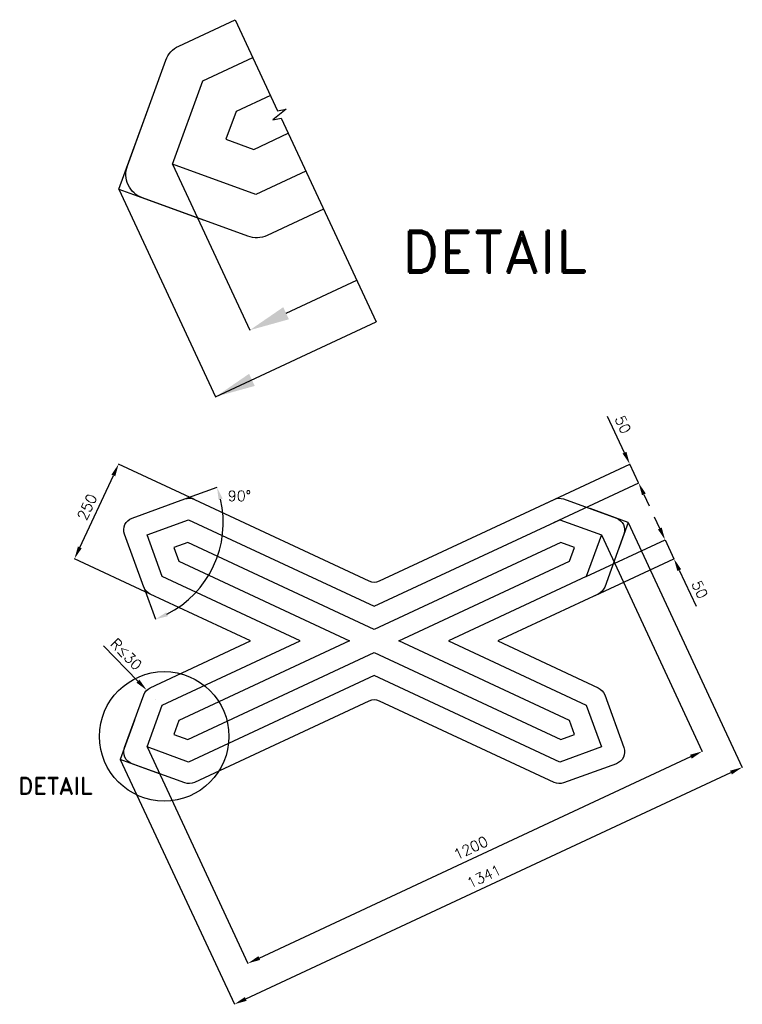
# Model space of a CAD drawing. Header units: millimetres. Extents: x -380 to 1350, y -774 to 1581.
import ezdxf

# ---------------------------------------------------------------- set-up
doc = ezdxf.new("R2010")
doc.units = ezdxf.units.MM
doc.header["$LTSCALE"] = 5
doc.layers.add('Kóty', color=2, linetype='Continuous')
doc.layers.add('Značka', color=7, linetype='Continuous')
doc.styles.get("Standard").update_dxf_attribs({"font": 'romand.shx', "height": 25})
doc.dimstyles.get("Standard").update_dxf_attribs({"dimtxt": 25, "dimasz": 30, "dimexe": 0.18, "dimexo": 0.0625, "dimgap": 12.5, "dimtad": 1, "dimdec": 0, "dimzin": 0, "dimdsep": 46, "dimtxsty": 'Standard', "dimcen": 0.09, "dimadec": 0, "dimazin": 0, "dimtfac": 1, "dimtdec": 0, "dimtofl": 0, "dimtmove": 0, "dimatfit": 3, "dimfxl": 1, "dimtolj": 1, "dimtzin": 0, "dimarcsym": 0})

# ---------------------------------------------------------------- blocks, each defined once
blk = doc.blocks.new('*D8')
at = {"layer": 'Defpoints', "color": 0, "transparency": 16777216}
for p in [(-143.1, 518.2), (38.2, 433.7), (-67.5, 207.1)]:
    blk.add_point(p, dxfattribs=at)
at = {"layer": 'Kóty', "color": 0, "lineweight": -2, "transparency": 16777216}
for p, q in [((38.1, 433.7), (-143.3, 518.3)), ((-236.1, 318.8), (-155.8, 491)), ((-67.5, 207.1), (-248.9, 291.7))]:
    blk.add_line(p, q, dxfattribs=at)
at = {"layer": 'Kóty', "color": 0, "transparency": 16777216}
for points in [[(-160.3, 493.1), (-151.2, 488.9), (-143.1, 518.2)], [(-240.6, 320.9), (-231.5, 316.7), (-248.8, 291.6)]]:
    blk.add_solid(points, dxfattribs=at)
at = {"layer": 'Kóty', "color": 0, "transparency": 16777216, "insert": (-218.6, 415.5), "char_height": 25, "attachment_point": 5, "rotation": 65}
blk.add_mtext('\\A1;250', dxfattribs=at)
blk = doc.blocks.new('*D11')
at = {"layer": 'Defpoints', "color": 0, "transparency": 16777216}
for p in [(1080.4, 518.2), (877, 423.4), (898.2, 378.1)]:
    blk.add_point(p, dxfattribs=at)
at = {"layer": 'Kóty', "color": 0, "lineweight": -2, "transparency": 16777216}
for p, q in [((1067.7, 545.4), (1027.4, 631.9)), ((877.1, 423.4), (1080.6, 518.3)), ((898.2, 378.1), (1101.7, 473)), ((1114.2, 445.7), (1126.9, 418.5))]:
    blk.add_line(p, q, dxfattribs=at)
at = {"layer": 'Kóty', "color": 0, "transparency": 16777216}
for points in [[(1072.3, 547.5), (1063.2, 543.3), (1080.4, 518.2)], [(1118.8, 447.8), (1109.7, 443.6), (1101.5, 472.9)]]:
    blk.add_solid(points, dxfattribs=at)
at = {"layer": 'Kóty', "color": 0, "transparency": 16777216, "insert": (1063.9, 612.8), "char_height": 25, "attachment_point": 5, "rotation": 295}
blk.add_mtext('\\A1;50', dxfattribs=at)
blk = doc.blocks.new('*D12')
at = {"layer": 'Defpoints', "color": 0, "transparency": 16777216}
for p in [(1186.1, 291.6), (976.2, 248.9), (997.3, 203.6)]:
    blk.add_point(p, dxfattribs=at)
at = {"layer": 'Kóty', "color": 0, "lineweight": -2, "transparency": 16777216}
for p, q in [((1152.3, 364.1), (1139.6, 391.3)), ((976.2, 248.9), (1165.1, 337)), ((997.4, 203.6), (1186.2, 291.7)), ((1198.7, 264.4), (1239.1, 177.9))]:
    blk.add_line(p, q, dxfattribs=at)
at = {"layer": 'Kóty', "color": 0, "transparency": 16777216}
for points in [[(1156.8, 366.2), (1147.7, 362), (1164.9, 336.9)], [(1203.3, 266.5), (1194.2, 262.3), (1186.1, 291.6)]]:
    blk.add_solid(points, dxfattribs=at)
at = {"layer": 'Kóty', "color": 0, "transparency": 16777216, "insert": (1247.9, 218.1), "char_height": 25, "attachment_point": 5, "rotation": 295}
blk.add_mtext('\\A1;50', dxfattribs=at)
blk = doc.blocks.new('*D13')
at = {"layer": 'Defpoints', "color": 0, "transparency": 16777216}
for p in [(1012.4, 348.6), (-75.1, -158.6), (1253.9, -169.2)]:
    blk.add_point(p, dxfattribs=at)
at = {"layer": 'Kóty', "color": 0, "lineweight": -2, "transparency": 16777216}
for p, q in [((1012.5, 348.5), (1254, -169.4)), ((-75.1, -158.6), (166.4, -676.5)), ((193.5, -663.7), (1226.7, -181.9))]:
    blk.add_line(p, q, dxfattribs=at)
at = {"layer": 'Kóty', "color": 0, "transparency": 16777216}
for points in [[(1224.6, -177.4), (1228.8, -186.5), (1253.9, -169.2)], [(191.4, -659.2), (195.6, -668.2), (166.3, -676.4)]]:
    blk.add_solid(points, dxfattribs=at)
at = {"layer": 'Kóty', "color": 0, "transparency": 16777216, "insert": (699.6, -400.2), "char_height": 25, "attachment_point": 5, "rotation": 25}
blk.add_mtext('\\A1;1200', dxfattribs=at)
blk = doc.blocks.new('*D15')
at = {"layer": 'Defpoints', "color": 0, "transparency": 16777216}
for p in [(1076.5, 378.5), (-139.2, -188.4), (1349.7, -207.3)]:
    blk.add_point(p, dxfattribs=at)
at = {"layer": 'Kóty', "color": 0, "lineweight": -2, "transparency": 16777216}
for p, q in [((1076.6, 378.4), (1349.8, -207.5)), ((-139.2, -188.5), (134, -774.4)), ((161.1, -761.6), (1322.5, -220))]:
    blk.add_line(p, q, dxfattribs=at)
at = {"layer": 'Kóty', "color": 0, "transparency": 16777216}
for points in [[(1320.4, -215.5), (1324.6, -224.5), (1349.7, -207.3)], [(159, -757), (163.2, -766.1), (133.9, -774.2)]]:
    blk.add_solid(points, dxfattribs=at)
at = {"layer": 'Kóty', "color": 0, "transparency": 16777216, "insert": (731.3, -468.1), "char_height": 25, "attachment_point": 5, "rotation": 25}
blk.add_mtext('\\A1;1341', dxfattribs=at)

msp = doc.modelspace()

# ---------------------------------------------------------------- linework, layer by layer
at = {"layer": 'Kóty'}
for p, q in [((-14.5, 1235.4), (170.6, 838.4)), ((-142.7, 1175.6), (88.9, 679.1)), ((257.6, 879), (426.7, 957.8)), ((88.9, 679.1), (473.1, 858.2)), ((15.3, 434.7), (92.6, 462.8)), ((-83, 224), (-54.8, 146.7)), ((-179.5, 82.9), (-96.8, -1.4)), ((-54.9, -44.3), (-54.7, -44.3)), ((-54.8, -44.4), (-54.8, -44.2))]:
    msp.add_line(p, q, dxfattribs=at)
for points in [[(1101.5, 472.9), (1080.4, 518.2)], [(1164.9, 336.9), (1186.1, 291.6)]]:
    msp.add_lwpolyline(points, dxfattribs=at)
msp.add_arc((-139.2, 378.5), 246.5, 296.9774, 13.0226, dxfattribs=at)
for points in [[(250.9, 893.5), (264.4, 864.5), (170.6, 838.4)], [(169.1, 734.1), (182.7, 705.1), (88.9, 679.1)], [(96.2, 432.6), (105.7, 435.4), (92.4, 462.8)], [(-25.4, 154.2), (-29.4, 163.4), (-54.9, 146.8)], [(-93.2, 2.1), (-100.4, -4.9), (-75.8, -22.8)]]:
    msp.add_solid(points, dxfattribs=at)
at = {"layer": 'Značka', "color": 7}
for p, q in [((-142.7, 1175.6), (-70.1, 1374.8)), ((-142.7, 1175.6), (58.9, 1102.3)), ((1076.5, 378.5), (985.2, 411.7)), ((1076.5, 378.5), (1052.4, 312.1)), ((-105, -94.5), (-139.2, -188.4)), ((-45.2, -222.6), (-139.2, -188.4))]:
    msp.add_line(p, q, dxfattribs=at)
at = {"layer": 'Značka', "color": 1}
msp.add_lwpolyline([(347.2, 1128.2), (212.1, 1065.2, -0.198912), (166.2, 1063.2), (-86.3, 1155.1, -0.414214), (-122.1, 1232), (-30.2, 1484.5, -0.198912), (0.8, 1518.4), (135.9, 1581.4)], format="xyb", dxfattribs=at)
at = {"layer": 'Značka', "color": 7}
for points in [[(135.9, 1581.4), (237.4, 1363.6)], [(237.4, 1363.6), (257.7, 1367.6), (225.6, 1341.6), (245.9, 1345.5)], [(245.9, 1345.5), (473.1, 858.2)]]:
    msp.add_lwpolyline(points, dxfattribs=at)
at = {"layer": 'Značka', "color": 1}
for points in [[(305, 1218.8), (184.9, 1162.8), (-14.5, 1235.4), (58.1, 1434.7), (178.2, 1490.7)], [(220.4, 1400.1), (137.9, 1361.6), (113.7, 1295.2), (180.1, 1271), (262.7, 1309.5)]]:
    msp.add_lwpolyline(points, dxfattribs=at)
msp.add_lwpolyline([(899.1, -243.7), (481.3, -48.8, 0.221695), (456, -48.8), (38.2, -243.7, -0.198912), (15.2, -244.7), (-111, -198.7, -0.414214), (-129, -160.3), (-83, -34, -0.198912), (-67.5, -17.1), (172.9, 95), (-67.5, 207.1, -0.198912), (-83, 224), (-129, 350.3, -0.414214), (-111, 388.7), (15.2, 434.7, -0.198912), (38.2, 433.7), (456, 238.8, 0.221695), (481.3, 238.8), (899.1, 433.7, -0.198912), (922.1, 434.7), (1048.3, 388.7, -0.414214), (1066.3, 350.3), (1020.3, 224, -0.198912), (1004.8, 207.1), (764.4, 95), (1004.8, -17.1, -0.198912), (1020.3, -34), (1066.3, -160.3, -0.414214), (1048.3, -198.7), (922.1, -244.7, -0.198912)], format="xyb", close=True, dxfattribs=at)
for points in [[(912.8, -194.8), (468.7, 12.3), (24.5, -194.8), (-75.1, -158.6), (-38.9, -58.9), (291.2, 95), (-38.9, 248.9), (-75.1, 348.6), (24.5, 384.9), (468.7, 177.8), (912.8, 384.9), (1012.4, 348.6), (976.2, 248.9), (646.1, 95), (976.2, -58.9), (1012.4, -158.6)], [(915.1, -140.8), (948.4, -128.7), (936.3, -95.5), (527.8, 95), (936.3, 285.5), (948.4, 318.7), (915.1, 330.8), (468.7, 122.6), (22.2, 330.8), (-11, 318.7), (1, 285.5), (409.5, 95), (1, -95.5), (-11, -128.7), (22.2, -140.8), (468.7, 67.4)]]:
    msp.add_lwpolyline(points, close=True, dxfattribs=at)
at = {"layer": 'Značka', "color": 7}
msp.add_circle((-34, -133.3), 154.9, dxfattribs=at)

# ---------------------------------------------------------------- texts
at = {"layer": 'Kóty', "char_height": 25, "attachment_point": 5}
for s, insert, rotation in [('\\A1;90°', (146.1, 442), 359.9986), ('\\A1;R{\\A0;≤}30', (-124.9, 63.1), 314.4196)]:
    msp.add_mtext(s, dxfattribs=dict(at, insert=insert, rotation=rotation))
at = {"layer": 'Značka', "color": 7, "attachment_point": 5}
for insert, char_height in [((755.5, 1026.3), 100), ((-294.9, -252), 40)]:
    msp.add_mtext('\\A1;DETAIL', dxfattribs=dict(at, insert=insert, char_height=char_height))

# ---------------------------------------------------------------- dimensions: what is measured, and where the dimension line sits
at = {"layer": 'Kóty'}
for p1, p2, distance, picture, middle in [((898.2, 378.1), (877, 423.4), -224.4, '*D11', (1063.9, 612.8)), ((-67.5, 207.1), (38.2, 433.7), 200, '*D8', (-218.6, 415.5)), ((-139.2, -188.4), (1076.5, 378.5), -646.4, '*D15', (731.3, -468.1)), ((976.2, 248.9), (997.3, 203.6), 208.3, '*D12', (1247.9, 218.1)), ((-75.1, -158.6), (1012.4, 348.6), -571.4, '*D13', (699.6, -400.2))]:
    dim = msp.add_aligned_dim(p1=p1, p2=p2, distance=distance, dimstyle='Standard', dxfattribs=at)
    dim.commit()
    dim.dimension.update_dxf_attribs({"geometry": picture, "text_midpoint": middle})

doc.saveas('drawing.dxf')
